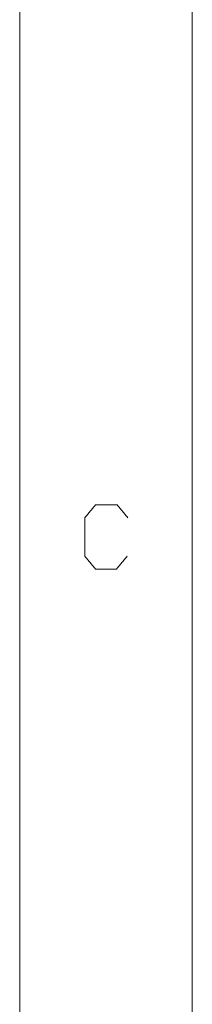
# Model space of a CAD drawing. Header units: millimetres. Extents: x 0 to 2122, y 0 to 1639.
# Tile 61 of 75: x 2090 to 2122, y 940 to 1118. Entities that reach past the tile are written whole.
import ezdxf

# ---------------------------------------------------------------- set-up
doc = ezdxf.new("R2010")
doc.units = ezdxf.units.MM
doc.layers.add('1', color=7, linetype='Continuous', true_color=0xffffff)

msp = doc.modelspace()

# ---------------------------------------------------------------- linework, layer by layer
at = {"layer": '1', "color": 7, "linetype": 'Continuous', "lineweight": 13}
for p, q in [((2121.69, 1639.49), (2121.69, 0)), ((2090.49, 1602.23), (2090.49, 37.26))]:
    msp.add_line(p, q, dxfattribs=at)
for points in [[(2102.25, 1028.1), (2104.2, 1030.43)], [(2104.2, 1030.43), (2108.09, 1030.43)], [(2108.09, 1030.43), (2110.03, 1028.1)], [(2102.25, 1021.14), (2102.25, 1028.1)], [(2104.2, 1018.81), (2102.25, 1021.14)], [(2109.93, 1021.14), (2107.99, 1018.81)], [(2107.99, 1018.81), (2104.2, 1018.81)]]:
    msp.add_open_spline(points, degree=1, dxfattribs=at)

doc.saveas('drawing.dxf')
